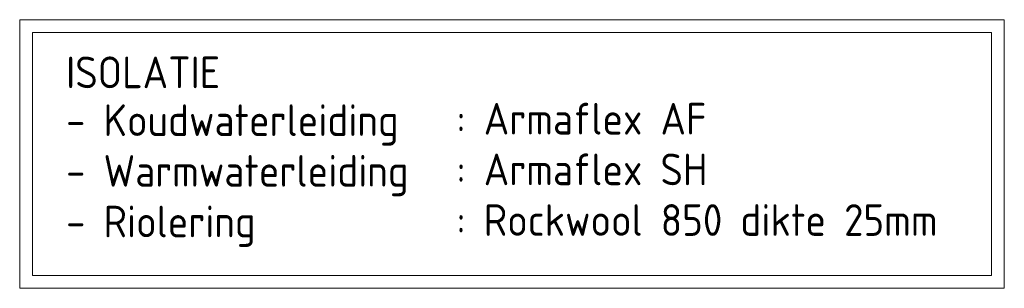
# Model space of a CAD drawing. Header units: millimetres. Extents: x -72565 to 37572, y -100 to 54284.
# Tile 25 of 32: x 14265 to 18156, y 8194 to 9254. Entities that reach past the tile are written whole.
import ezdxf

# ---------------------------------------------------------------- set-up
doc = ezdxf.new("R2010")
doc.units = ezdxf.units.MM
doc.header["$LTSCALE"] = 50
doc.layers.add('WM570---_TOEVOER', color=2, linetype='Continuous')
doc.styles.add('BURO-025', font='ISO96.shx', dxfattribs={"height": 125})

msp = doc.modelspace()

# ---------------------------------------------------------------- linework, layer by layer
at = {"layer": 'WM570---_TOEVOER', "lineweight": 0}
for points in [[(14265.2, 9254.4), (18155.5, 9254.4), (18155.5, 8193.7), (14265.2, 8193.7)], [(14315.2, 9204.4), (18105.5, 9204.4), (18105.5, 8243.7), (14315.2, 8243.7)]]:
    msp.add_lwpolyline(points, close=True, dxfattribs=at)

# ---------------------------------------------------------------- texts
at = {"layer": 'WM570---_TOEVOER', "lineweight": 0, "style": 'BURO-025'}
for s, p in [('ISOLATIE', (14448.5, 8984)), ('- Koudwaterleiding', (14448.5, 8795)), (': Armaflex AF', (15990.8, 8800.8)), ('- Warmwaterleiding', (14448.5, 8595)), (': Armaflex SH', (15990.8, 8600.8)), ('- Riolering', (14448.5, 8395)), (': Rockwool 850 dikte 25mm', (15990.8, 8400.8))]:
    msp.add_text(s, height=125, dxfattribs=at).set_placement(p)

doc.saveas('drawing.dxf')
